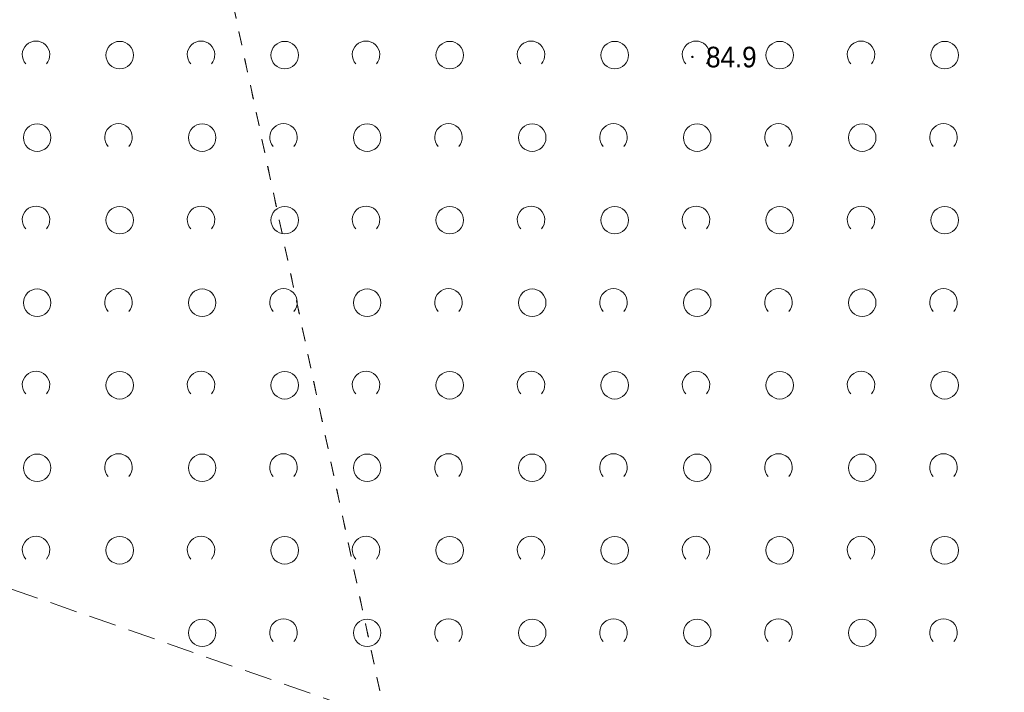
# Model space of a CAD drawing. Header units: metres. Extents: x 6540907 to 6541833, y 5893434 to 5894895.
# Tile 201 of 256: x 6541371 to 6541407, y 5894213 to 5894237. Entities that reach past the tile are written whole.
import ezdxf

# ---------------------------------------------------------------- set-up
doc = ezdxf.new("R2010")
doc.units = ezdxf.units.M
doc.header["$MEASUREMENT"] = 0
doc.linetypes.add('1.0_0.5', pattern=[1.5, 1, -0.5])
doc.linetypes.add('egug-500', pattern=[1, 0.5, -0.5])
doc.layers.get('0').update_dxf_attribs({"color": 2, "linetype": 'CONTINUOUS', "lineweight": 5})
for name, color, linetype, lineweight in [('218-kontur użytku gruntowego', 251, 'CONTINUOUS', 9), ('pikieta naturalna', 251, 'CONTINUOUS', 9), ('pikieta naturalna-Atr2', 251, 'CONTINUOUS', 9), ('zadrzewienie  zakrzewienie', 252, 'CONTINUOUS', 15)]:
    doc.layers.add(name, color=color, linetype=linetype, lineweight=lineweight)
doc.styles.get("Standard").update_dxf_attribs({"font": 'Arial', "width": 0.75})

# ---------------------------------------------------------------- blocks, each defined once
blk = doc.blocks.new('PW01')
at = {"linetype": 'Continuous', "lineweight": 13}
h = blk.add_hatch(color=0, dxfattribs=at)
edge = h.paths.add_edge_path()
edge.add_arc((0, 0), 0.045, 0, 360)
blk = doc.blocks.new('OTZK1')
at = {"color": 0, "linetype": 'Continuous'}
blk.add_circle((0, 0), 0.5, dxfattribs=at)
blk = doc.blocks.new('OTZK2')
at = {"color": 0, "linetype": 'Continuous'}
blk.add_arc((0, 0), 0.5, 318.85, 221.162, dxfattribs=at)

msp = doc.modelspace()

# ---------------------------------------------------------------- linework, layer by layer
at = {"layer": '218-kontur użytku gruntowego', "linetype": 'egug-500', "lineweight": 18, "flags": 128}
for points in [[(6541372.49, 5894266.088), (6541406.05, 5894109.148)], [(6541406.05, 5894109.148), (6541372.49, 5894266.088)]]:
    msp.add_lwpolyline(points, dxfattribs=at)
at = {"layer": 'zadrzewienie  zakrzewienie', "linetype": '1.0_0.5', "lineweight": 18, "flags": 128}
msp.add_lwpolyline([(6541318.34, 5894220.138), (6541365.21, 5894218.338), (6541400.25, 5894206.118), (6541416.54, 5894198.838), (6541431.06, 5894175.018), (6541451.77, 5894156.318), (6541474.69, 5894125.818), (6541515.21, 5894162.958), (6541506.98, 5894164.118), (6541490.01, 5894171.058), (6541473.59, 5894181.618), (6541460.36, 5894193.948), (6541433.18, 5894231.658), (6541416.44, 5894245.338), (6541382.33, 5894257.938), (6541358.84, 5894258.028), (6541325.63, 5894248.128), (6541325.63, 5894248.128)], close=True, dxfattribs=at)

# ---------------------------------------------------------------- block references
at = {"layer": 'pikieta naturalna', "linetype": 'Continuous', "lineweight": 13}
msp.add_blockref('PW01', (6541395.25, 5894235.838), dxfattribs=at)
at = {"layer": 'zadrzewienie  zakrzewienie', "linetype": 'Continuous', "lineweight": 18}
for name, p in [('OTZK2', (6541371.384, 5894235.915)), ('OTZK2', (6541377.384, 5894235.915)), ('OTZK2', (6541383.384, 5894235.915)), ('OTZK2', (6541389.384, 5894235.915)), ('OTZK2', (6541395.384, 5894235.915)), ('OTZK2', (6541401.384, 5894235.915)), ('OTZK1', (6541374.426, 5894235.904)), ('OTZK1', (6541380.426, 5894235.904)), ('OTZK1', (6541386.426, 5894235.904)), ('OTZK1', (6541392.426, 5894235.904)), ('OTZK1', (6541398.426, 5894235.904)), ('OTZK1', (6541404.426, 5894235.904)), ('OTZK1', (6541371.426, 5894232.904)), ('OTZK2', (6541374.384, 5894232.915)), ('OTZK1', (6541377.426, 5894232.904)), ('OTZK2', (6541380.384, 5894232.915)), ('OTZK1', (6541383.426, 5894232.904)), ('OTZK2', (6541386.384, 5894232.915)), ('OTZK1', (6541389.426, 5894232.904)), ('OTZK2', (6541392.384, 5894232.915)), ('OTZK1', (6541395.426, 5894232.904)), ('OTZK2', (6541398.384, 5894232.915)), ('OTZK1', (6541401.426, 5894232.904)), ('OTZK2', (6541404.384, 5894232.915)), ('OTZK2', (6541371.384, 5894229.915)), ('OTZK1', (6541374.426, 5894229.904)), ('OTZK2', (6541377.384, 5894229.915)), ('OTZK1', (6541380.426, 5894229.904)), ('OTZK2', (6541383.384, 5894229.915)), ('OTZK1', (6541386.426, 5894229.904)), ('OTZK2', (6541389.384, 5894229.915)), ('OTZK1', (6541392.426, 5894229.904)), ('OTZK2', (6541395.384, 5894229.915)), ('OTZK1', (6541398.426, 5894229.904)), ('OTZK2', (6541401.384, 5894229.915)), ('OTZK1', (6541404.426, 5894229.904)), ('OTZK1', (6541371.426, 5894226.904)), ('OTZK2', (6541374.384, 5894226.915)), ('OTZK1', (6541377.426, 5894226.904)), ('OTZK2', (6541380.384, 5894226.915)), ('OTZK1', (6541383.426, 5894226.904)), ('OTZK2', (6541386.384, 5894226.915)), ('OTZK1', (6541389.426, 5894226.904)), ('OTZK2', (6541392.384, 5894226.915)), ('OTZK1', (6541395.426, 5894226.904)), ('OTZK2', (6541398.384, 5894226.915)), ('OTZK1', (6541401.426, 5894226.904)), ('OTZK2', (6541404.384, 5894226.915)), ('OTZK2', (6541371.384, 5894223.915)), ('OTZK1', (6541374.426, 5894223.904)), ('OTZK2', (6541377.384, 5894223.915)), ('OTZK1', (6541380.426, 5894223.904)), ('OTZK2', (6541383.384, 5894223.915)), ('OTZK1', (6541386.426, 5894223.904)), ('OTZK2', (6541389.384, 5894223.915)), ('OTZK1', (6541392.426, 5894223.904)), ('OTZK2', (6541395.384, 5894223.915)), ('OTZK1', (6541398.426, 5894223.904)), ('OTZK2', (6541401.384, 5894223.915)), ('OTZK1', (6541404.426, 5894223.904)), ('OTZK1', (6541371.426, 5894220.904)), ('OTZK2', (6541374.384, 5894220.915)), ('OTZK1', (6541377.426, 5894220.904)), ('OTZK2', (6541380.384, 5894220.915)), ('OTZK1', (6541383.426, 5894220.904)), ('OTZK2', (6541386.384, 5894220.915)), ('OTZK1', (6541389.426, 5894220.904)), ('OTZK2', (6541392.384, 5894220.915)), ('OTZK1', (6541395.426, 5894220.904)), ('OTZK2', (6541398.384, 5894220.915)), ('OTZK1', (6541401.426, 5894220.904)), ('OTZK2', (6541404.384, 5894220.915)), ('OTZK2', (6541371.384, 5894217.915)), ('OTZK1', (6541374.426, 5894217.904)), ('OTZK2', (6541377.384, 5894217.915)), ('OTZK1', (6541380.426, 5894217.904)), ('OTZK2', (6541383.384, 5894217.915)), ('OTZK1', (6541386.426, 5894217.904)), ('OTZK2', (6541389.384, 5894217.915)), ('OTZK1', (6541392.426, 5894217.904)), ('OTZK2', (6541395.384, 5894217.915)), ('OTZK1', (6541398.426, 5894217.904)), ('OTZK2', (6541401.384, 5894217.915)), ('OTZK1', (6541404.426, 5894217.904)), ('OTZK1', (6541377.426, 5894214.904)), ('OTZK2', (6541380.384, 5894214.915)), ('OTZK1', (6541383.426, 5894214.904)), ('OTZK2', (6541386.384, 5894214.915)), ('OTZK1', (6541389.426, 5894214.904)), ('OTZK2', (6541392.384, 5894214.915)), ('OTZK1', (6541395.426, 5894214.904)), ('OTZK2', (6541398.384, 5894214.915)), ('OTZK1', (6541401.426, 5894214.904)), ('OTZK2', (6541404.384, 5894214.915))]:
    msp.add_blockref(name, p, dxfattribs=at)

# ---------------------------------------------------------------- texts
at = {"layer": 'pikieta naturalna-Atr2', "width": 0.9}
msp.add_text('84.9', height=0.75, dxfattribs=at).set_placement((6541395.75, 5894235.458))

doc.saveas('drawing.dxf')
